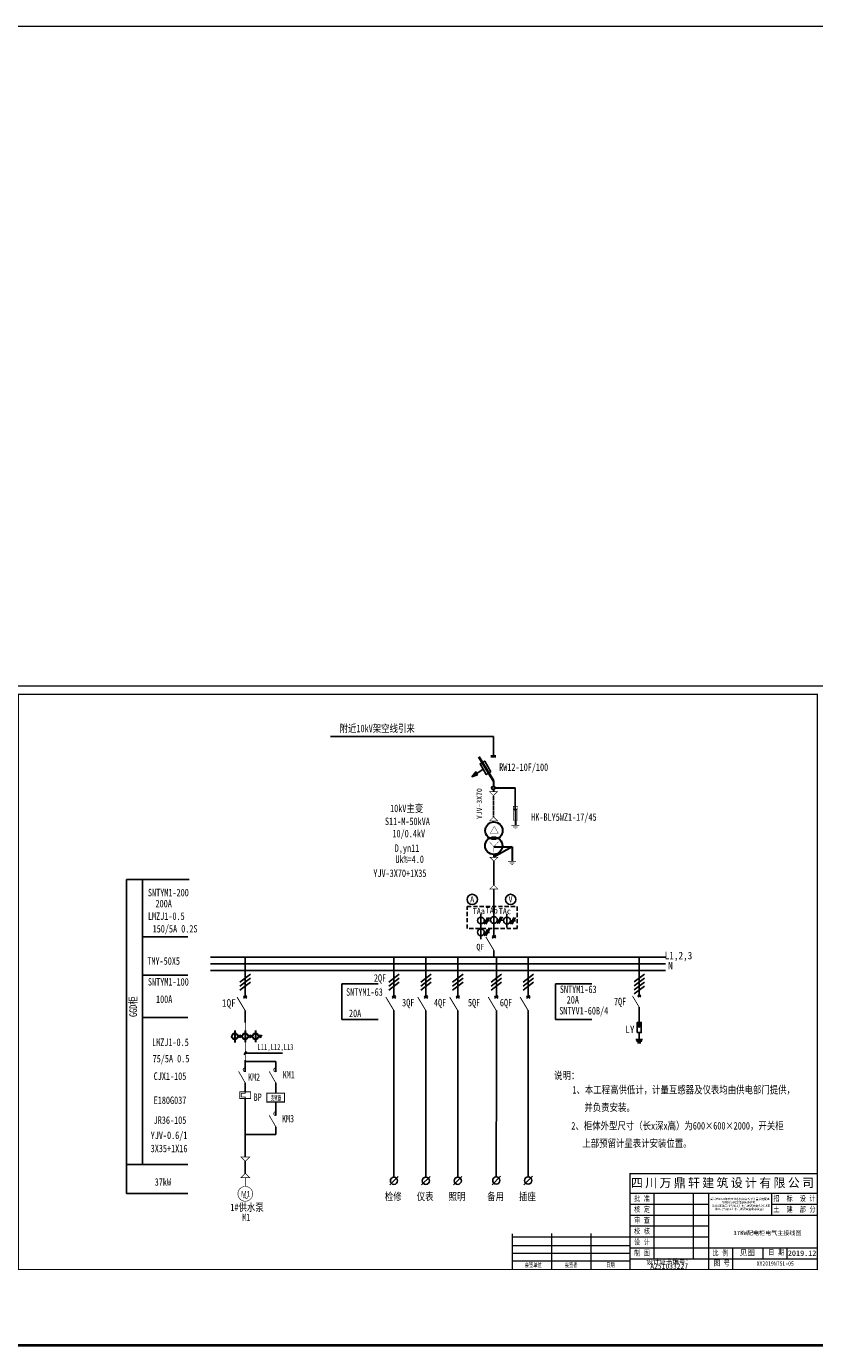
# Model space of a CAD drawing. Extents: x 36231 to 595326, y 3059 to 3871788.
# Tile 26 of 143: x 585866 to 586339, y 3861834 to 3862624. Entities that reach past the tile are written whole.
import ezdxf
from ezdxf.enums import TextEntityAlignment as Align

# ---------------------------------------------------------------- set-up
doc = ezdxf.new("R2010")
doc.units = 0
doc.linetypes.add('DASHED', pattern=[19.05, 12.7, -6.35])
doc.linetypes.add('DASHED2', pattern=[0.375, 0.25, -0.125])
doc.layers.get('0').update_dxf_attribs({"linetype": 'CONTINUOUS'})
for name, color, linetype, lineweight in [('0.13填充', 8, 'CONTINUOUS', 9), ('0.13文字', 3, 'CONTINUOUS', 13), ('2', 61, 'CONTINUOUS', 30), ('图框１', 5, 'CONTINUOUS', 60), ('文字', 7, 'CONTINUOUS', 15), ('细线', 7, 'CONTINUOUS', 15)]:
    doc.layers.add(name, color=color, linetype=linetype, lineweight=lineweight)
for name, color, linetype in [('DIM', 3, 'CONTINUOUS'), ('DQ', 3, 'CONTINUOUS'), ('WZ', 2, 'CONTINUOUS')]:
    doc.layers.add(name, color=color, linetype=linetype)
doc.styles.add('-仿宋_GB2312', font='仿宋_GB2312_0.ttf')
doc.styles.add('hz-e', font='simfang.ttf', dxfattribs={"width": 0.7, "height": 28})
doc.styles.add('LYJFS', font='times.ttf', dxfattribs={"width": 0.7})
doc.styles.add('STYLE2', font='仿宋_GB2312_0.ttf', dxfattribs={"width": 0.9})
doc.styles.add('图框', font='仿宋_GB2312_0.ttf', dxfattribs={"width": 0.8})

# ---------------------------------------------------------------- blocks, each defined once
blk = doc.blocks.new('SYMB2_M_PWF59')
for p, q in [((2.06, 0.66), (2.94, -0.66)), ((2.14, -0.66), (2.92, 0.66))]:
    blk.add_line(p, q)
at = {"color": 7}
for p, q in [((2.5, 0), (0, 0)), ((10, 0), (7.5, 0))]:
    blk.add_line(p, q, dxfattribs=at)
at = {"const_width": 0.35}
blk.add_lwpolyline([(7.5, 0), (2.5, -3)], dxfattribs=at)
blk = doc.blocks.new('SYMB2_M_PWF115')
for p, q in [((0, -2.37), (0, 0)), ((0, -7.37), (0, -10))]:
    blk.add_line(p, q)
blk.add_lwpolyline([(-2.5, -4.87, 1), (2.5, -4.87, 1), (-2.5, -4.87, 1)], format="xyb")
for points in [[(0, -2.37), (0, -7.37)], [(2.5, -7.52), (5, -2.52)], [(2.5, -5.01), (6.25, -5.02)], [(3.75, -7.52), (6.25, -2.52)]]:
    blk.add_lwpolyline(points)
blk = doc.blocks.new('SYMB1_S_7220301')
blk.add_hatch(color=256).paths.add_polyline_path([(-0.03, -7.49), (0.71, -5.03), (-0.75, -5.03)])
for p, q in [((0, -3.75), (0, 0)), ((0.71, -5.03), (-0.75, -5.03)), ((-0.75, -5.03), (-0.03, -7.49)), ((-0.03, -7.49), (0.71, -5.03))]:
    blk.add_line(p, q)
at = {"color": 7}
blk.add_lwpolyline([(-1.5, -11.23), (1.5, -11.23), (1.5, -3.75), (-1.5, -3.75)], close=True, dxfattribs=at)
for points in [[(-0.02, -5.03), (-0.02, -3.75)], [(-2.5, -16.25), (0, -16.25)], [(0, -17.5), (-1.88, -17.5), (0, -17.5)], [(-1.25, -18.75), (0, -18.75), (1.25, -18.75)], [(0, -11.23), (0, -14.98)], [(0, -16.25), (0, -15)], [(0, -16.25), (2.5, -16.25)], [(0, -17.5), (1.88, -17.5), (0, -17.5)]]:
    blk.add_lwpolyline(points)
blk = doc.blocks.new('SYMB2_S_PWF29')
at = {"xscale": 0.5, "yscale": 0.5, "zscale": 0.5}
blk.add_blockref('SYMB1_S_7220301', (0, 0.01), dxfattribs=at)
blk = doc.blocks.new('SYMB2_S_PWF23')
for p, q in [((0, -1.3), (0, 0)), ((1.41, -1.09), (-1.41, -3.91))]:
    blk.add_line(p, q)
blk.add_circle((0, -2.5), 1.2)
blk = doc.blocks.new('SYMB2_M_PWF8')
at = {"color": 7}
for p, q in [((2.5, 0), (0, 0)), ((10, 0), (7.5, 0))]:
    blk.add_line(p, q, dxfattribs=at)
at = {"color": 7, "const_width": 0.35}
blk.add_lwpolyline([(0.7, 0, 1), (2.5, 0, 1)], format="xyb", dxfattribs=at)
blk.add_lwpolyline([(7.5, 0), (2.3, -3)], dxfattribs=at)
blk = doc.blocks.new('SYMB2_M_PWF30')
at = {"color": 7}
for p, q in [((0, 0), (3.5, 0)), ((6.5, 0), (10, 0))]:
    blk.add_line(p, q, dxfattribs=at)
at = {"color": 7, "const_width": 0.35}
blk.add_lwpolyline([(3.5, -2.5), (6.5, -2.5), (6.5, 2.5), (3.5, 2.5)], close=True, dxfattribs=at)
blk.add_lwpolyline([(3.5, 0), (4.2, 0), (4.2, -1.8), (5.8, -1.8), (5.8, 0), (6.5, 0)], dxfattribs=at)
blk = doc.blocks.new('SYMB2_M_PWF21')
at = {"color": 7}
for p, q in [((0, 0), (3.5, 0)), ((6.5, 0), (10, 0))]:
    blk.add_line(p, q, dxfattribs=at)
at = {"color": 7, "const_width": 0.35}
blk.add_lwpolyline([(3.5, -3), (6.5, -3), (6.5, 3), (3.5, 3)], close=True, dxfattribs=at)
blk = doc.blocks.new('tk')
at = {"layer": '图框１', "color": 7, "const_width": 0.0933}
blk.add_lwpolyline([(0, 296.59), (0, 0), (420, 0), (420, 296.59)], close=True, dxfattribs=at)
blk.add_lwpolyline([(0, 296.59), (0, 0), (420, 0), (420, 296.59)], close=True, dxfattribs=at)
at = {"layer": '图框１', "color": 5, "const_width": 0.0933}
blk.add_lwpolyline([(0, 296.59), (0, 0), (420, 0), (420, 296.59)], close=True, dxfattribs=at)
at = {"layer": '图框１', "color": 7}
blk.add_lwpolyline([(15.56, 292.44, 0.622, 0.622, 0), (414.81, 292.44, 0.519, 0.519, 0), (414.81, 5.19, 0.519, 0.519, 0), (15.56, 5.19, 0.519, 0.519, 0)], format="xyseb", close=True, dxfattribs=at)
blk.add_lwpolyline([(15.56, 292.44, 0.622, 0.622, 0), (414.81, 292.44, 0.519, 0.519, 0), (414.81, 5.19, 0.519, 0.519, 0), (15.56, 5.19, 0.519, 0.519, 0)], format="xyseb", close=True, dxfattribs=at)
at = {"layer": '图框１', "color": 5}
blk.add_lwpolyline([(15.56, 292.44, 0.622, 0.622, 0), (414.81, 292.44, 0.519, 0.519, 0), (414.81, 5.19, 0.519, 0.519, 0), (15.56, 5.19, 0.519, 0.519, 0)], format="xyseb", close=True, dxfattribs=at)
at = {"layer": '细线', "color": 7}
for p, q in [((321.17, 53.1), (414.81, 53.1)), ((321.17, 43.3), (414.81, 43.3)), ((333.15, 43.3), (333.15, 10.63)), ((352.75, 43.3), (352.75, 10.63)), ((360.37, 43.3), (360.37, 5.19)), ((391.95, 43.3), (391.95, 32.41)), ((321.17, 37.85), (360.37, 37.85)), ((391.95, 37.85), (414.81, 37.85)), ((321.17, 32.41), (414.81, 32.41)), ((321.17, 26.96), (360.37, 26.96)), ((262.37, 21.52), (321.17, 21.52)), ((281.97, 23.15), (281.97, 5.19)), ((301.57, 23.15), (301.57, 5.19)), ((321.17, 21.52), (360.37, 21.52)), ((262.37, 17.16), (321.17, 17.16)), ((262.37, 13.35), (321.17, 13.35)), ((321.17, 16.07), (414.81, 16.07)), ((372.35, 16.07), (372.35, 5.19)), ((387.59, 16.07), (387.59, 10.63)), ((399.57, 16.07), (399.57, 10.63)), ((262.37, 9.54), (321.17, 9.54)), ((321.17, 10.63), (414.81, 10.63))]:
    blk.add_line(p, q, dxfattribs=at)
at = {"layer": '细线', "color": 7, "const_width": 0.544}
for points in [[(414.81, 53.1), (321.17, 53.1), (321.17, 5.19)], [(262.37, 23.15), (262.37, 5.19)]]:
    blk.add_lwpolyline(points, dxfattribs=at)
at = {"layer": '文字', "color": 7, "line_spacing_factor": 0.5, "style": '-仿宋_GB2312'}
for s, insert, char_height, width, attachment_point in [('{\\fSimSun|b0|i0|c134|p2;\\T1.2;\\C256;四川万鼎轩建筑设计有限公司}', (367.99, 48.2), 4.3556, 93.6444, 5), ('{\\W0.8;批 准}', (327.16, 40.57), 2.7222, 11.9778, 5), ('新沂市2019年度农业水价综合改革计量设施配套\\P\\P和农田水利工程维修养护项目\\P\\P（2019年第二批省级以上水利发展资金和2018年\\P\\P第二批省级以上水利发展资金剩余资金）', (376.16, 37.85), 1, 31.5778, 5), ('{\\W0.8;招  标  设 计}', (403.36, 40.57), 2.7222, 22.8306, 5), ('{\\W0.8;核 定}', (327.16, 35.13), 2.7222, 11.9778, 5), ('{\\W0.8;土  建  部 分}', (403.38, 35.12), 2.7222, 22.8667, 5), ('{\\W0.8;审 查}', (327.16, 29.69), 2.7222, 11.9778, 5), ('{\\W0.8;校 核}', (327.16, 24.24), 2.7222, 11.9778, 5), ('{\\W0.8;设 计}', (327.16, 18.8), 2.7222, 11.9778, 5), ('{\\W0.8;制 图}', (327.16, 13.35), 2.7222, 11.9778, 5), ('{\\W0.8;比 例}', (366.36, 13.35), 2.7222, 11.9778, 5), ('见图', (379.75, 13.49), 2.722, 15.2444, 5), ('{\\W0.8;日 期}', (390.35, 15.22), 2.7222, 10.9015, 1), ('2019.12', (407.19, 13.35), 2.722, 15.2444, 5), ('{\\W0.7; 会签单位}', (272.17, 7.36), 2.1778, 19.6, 5), ('{\\W0.7;会签者}', (291.77, 7.36), 2.1778, 19.6, 5), ('{\\W0.7;日期}', (311.37, 7.36), 2.178, 19.6, 5), ('{\\W0.85;设计证书编号：A251033227}', (340.77, 8.02), 2.7222, 39.2, 5), ('{\\W0.8;图 号}', (363.12, 9.78), 2.7222, 10.9015, 1)]:
    blk.add_mtext(s, dxfattribs=dict(at, insert=insert, char_height=char_height, width=width, attachment_point=attachment_point))

msp = doc.modelspace()

# ---------------------------------------------------------------- hatches: boundary and pattern name
at = {"layer": '2'}
msp.add_hatch(color=7, dxfattribs=at).paths.add_polyline_path([(586160.55, 3862155.5), (586158, 3862155.5), (586159.27, 3862152.85)])
at = {"layer": 'DIM'}
h = msp.add_hatch(dxfattribs=at)
h.set_pattern_fill('U', scale=0.04608, style=0, pattern_type=0)
h.set_pattern_definition([(0, (493375.67231, 3829963.10085), (0, 0.04608), [])])
h.paths.add_polyline_path([(586136.6, 3862175.66), (586135.59, 3862177.41), (586133.18, 3862174.56)])

# ---------------------------------------------------------------- linework, layer by layer
at = {"color": 7}
for p, q in [((586146.07, 3862198.68), (586048.38, 3862198.68)), ((586146.07, 3862198.68), (586146.07, 3862186.94)), ((586159.14, 3862167.81), (586159.14, 3862154.61)), ((586146.38, 3862123.89), (586146.38, 3862109.61)), ((586146.38, 3862107.31), (586146.38, 3862081.13)), ((586146.38, 3862092.67), (586146.38, 3862098.41)), ((586138.58, 3862084.22), (586138.58, 3862077.48)), ((586146.38, 3862081.13), (586146.38, 3862085.18)), ((586086.43, 3861936.95), (586086.45, 3862027.32)), ((586105.56, 3861936.95), (586105.58, 3862027.32)), ((586124.69, 3861936.95), (586124.71, 3862027.32)), ((586147.84, 3861998.91), (586147.84, 3862030.72)), ((586166.97, 3861998.91), (586166.97, 3862030.72)), ((586147.82, 3861937.08), (586147.84, 3861998.91)), ((586166.95, 3861937.07), (586166.97, 3861998.91))]:
    msp.add_line(p, q, dxfattribs=at)
at = {"color": 7, "lineweight": 40}
for p, q in [((586146.07, 3862172.1), (586137.43, 3862186.41)), ((586144.59, 3862186.94), (586147.51, 3862186.94))]:
    msp.add_line(p, q, dxfattribs=at)
at = {"color": 7, "linetype": 'DASHED2', "lineweight": -2, "ltscale": 2}
msp.add_line((586146.18, 3862150.47), (586146.07, 3862163.25), dxfattribs=at)
at = {"color": 0}
for p, q in [((585996.53, 3862007.95), (585998.02, 3862009.97)), ((585996.56, 3862008.85), (586019.6, 3862008.85))]:
    msp.add_line(p, q, dxfattribs=at)
at = {"color": 3}
for p, q in [((585997.19, 3862001.06), (585997.19, 3862004.77)), ((586015.54, 3862003.84), (585997.19, 3862003.84)), ((586015.54, 3862001.04), (586015.54, 3862003.84)), ((585997.19, 3861946.67), (585997.19, 3861980.54)), ((586015.54, 3861974.76), (586015.54, 3861979.63)), ((586015.52, 3861960.13), (586015.54, 3861964.82)), ((585997.19, 3861960.13), (586015.52, 3861960.13))]:
    msp.add_line(p, q, dxfattribs=at)
at = {"linetype": 'DASHED', "ltscale": 5}
msp.add_line((585997.22, 3861936.88), (585997.22, 3861944.09), dxfattribs=at)
at = {"color": 7, "linetype": 'DASHED2', "ltscale": 10}
msp.add_lwpolyline([(586130.31, 3862096.74), (586160.34, 3862096.74), (586160.34, 3862083.55), (586130.31, 3862083.55)], close=True, dxfattribs=at)
at = {"color": 0, "const_width": 0.392}
for points in [[(585997.19, 3862027.32), (585997.19, 3862010.64)], [(585997.19, 3862023.35), (585997.19, 3862003.84)], [(585997.19, 3861960.13), (585997.19, 3861946.67)], [(585997.22, 3861929.03), (585997.22, 3861934.31)]]:
    msp.add_lwpolyline(points, dxfattribs=at)
at = {"color": 0, "const_width": 0.412}
for points in [[(585994.65, 3861946.67), (585999.8, 3861946.67), (585997.22, 3861944.09)], [(585994.65, 3861934.31), (585999.8, 3861934.31), (585997.22, 3861936.88)]]:
    msp.add_lwpolyline(points, close=True, dxfattribs=at)
at = {"color": 0, "const_width": 0.335}
msp.add_lwpolyline([(586001.69, 3861924.6, 1), (585992.82, 3861924.6, 1), (586001.69, 3861924.6, 1)], format="xyb", dxfattribs=at)
at = {"color": 7}
for centre in [(586133.4, 3862101.03), (586156.41, 3862101.03)]:
    msp.add_circle(centre, 3.08, dxfattribs=at)
at = {"layer": '0.13填充', "color": 3, "lineweight": 40}
msp.add_line((591089.66, 3861833.66), (583314.72, 3861833.66), dxfattribs=at)
at = {"layer": '0.13文字', "lineweight": 13}
for p, q in [((590756.67, 3862624.17), (583664.28, 3862624.17)), ((590756.67, 3862228.91), (583314.72, 3862228.91))]:
    msp.add_line(p, q, dxfattribs=at)
at = {"layer": '2', "color": 7}
for p, q in [((586146.07, 3862172.1), (586146.07, 3862168.75)), ((586146.07, 3862172.1), (586146.07, 3862168.75)), ((586146.07, 3862172.1), (586146.07, 3862168.75)), ((586146.07, 3862166.86), (586146.07, 3862165.72)), ((586146.07, 3862166.86), (586146.07, 3862165.61)), ((586147.02, 3862167.81), (586159.14, 3862167.81)), ((586146.16, 3862147.47), (586146.16, 3862148.11)), ((586146.29, 3862127.98), (586146.29, 3862126.2))]:
    msp.add_line(p, q, dxfattribs=at)
at = {"layer": '2', "color": 7, "linetype": 'DASHED', "ltscale": 60}
for p, q in [((586159.27, 3862154.2), (586159.27, 3862145.41)), ((586157.27, 3862132.61), (586146.34, 3862126.25)), ((586146.37, 3862132.61), (586157.27, 3862132.61)), ((586157.27, 3862132.61), (586157.27, 3862123.82))]:
    msp.add_line(p, q, dxfattribs=at)
at = {"layer": '2', "color": 0}
for p, q in [((585991.03, 3862022.51), (585991.03, 3862015.32)), ((585993.68, 3862019.86), (585992.8, 3862018.09)), ((585992.8, 3862018.98), (585994.57, 3862018.98)), ((585994.57, 3862019.86), (585993.68, 3862018.09)), ((585997.19, 3862022.51), (585997.19, 3862015.45)), ((585999.86, 3862019.86), (585998.98, 3862018.09)), ((585998.98, 3862018.98), (586000.75, 3862018.98)), ((586000.75, 3862019.86), (585999.86, 3862018.09)), ((586003.39, 3862022.51), (586003.39, 3862015.45)), ((586006.04, 3862019.86), (586005.16, 3862018.09)), ((586005.16, 3862018.98), (586006.93, 3862018.98)), ((586006.93, 3862019.86), (586006.04, 3862018.09))]:
    msp.add_line(p, q, dxfattribs=at)
at = {"layer": '2', "color": 7}
for points, const_width in [([(586143.71, 3862165.61), (586148.44, 3862165.61), (586146.07, 3862163.25)], 0.378), ([(586143.82, 3862148.11), (586148.55, 3862148.11), (586146.18, 3862150.47)], 0.378), ([(586160.55, 3862148.33), (586158, 3862148.33), (586158, 3862156.83), (586160.55, 3862156.83)], 0.34), ([(586148.74, 3862126.25), (586144.02, 3862126.25), (586146.38, 3862123.89)], 0.378), ([(586143.95, 3862107.31), (586148.67, 3862107.31), (586146.31, 3862109.67)], 0.378)]:
    msp.add_lwpolyline(points, close=True, dxfattribs=dict(at, const_width=const_width))
at = {"layer": '2', "color": 7, "ltscale": 4, "const_width": 0.216}
for points in [[(586146.61, 3862144.82), (586144.13, 3862140.51)], [(586146.61, 3862144.82), (586149.09, 3862140.51)], [(586146.37, 3862132.61), (586143.58, 3862135.69)], [(586144.13, 3862140.51), (586149.09, 3862140.51)], [(586146.37, 3862132.61), (586149.15, 3862135.69)], [(586146.37, 3862132.61), (586146.37, 3862129.31)]]:
    msp.add_lwpolyline(points, dxfattribs=at)
at = {"layer": '2', "color": 7, "const_width": 0.378}
for points in [[(586156.91, 3862145.41), (586161.63, 3862145.41)], [(586157.85, 3862144.46), (586160.69, 3862144.46)], [(586158.8, 3862143.52), (586159.74, 3862143.52)], [(586154.91, 3862123.82), (586159.63, 3862123.82)], [(586155.85, 3862122.88), (586158.69, 3862122.88)], [(586156.8, 3862121.93), (586157.74, 3862121.93)]]:
    msp.add_lwpolyline(points, dxfattribs=at)
at = {"layer": '2', "color": 7}
for centre, radius in [((586146.07, 3862167.8), 0.945), ((586146.37, 3862142.27), 5.2), ((586146.29, 3862133.17), 5.2)]:
    msp.add_circle(centre, radius, dxfattribs=at)
at = {"layer": '2', "color": 0}
for centre in [(585991.03, 3862018.98), (585997.21, 3862018.98), (586003.39, 3862018.98)]:
    msp.add_circle(centre, 1.77, dxfattribs=at)
at = {"layer": 'DIM', "color": 7}
for p, q in [((586139.98, 3862179.1), (586133.18, 3862174.56)), ((586135.59, 3862177.41), (586133.18, 3862174.56)), ((586133.18, 3862174.56), (586136.6, 3862175.66)), ((586136.6, 3862175.66), (586135.59, 3862177.41))]:
    msp.add_line(p, q, dxfattribs=at)
msp.add_lwpolyline([(586144.59, 3862177.47), (586141.83, 3862175.88), (586138.13, 3862182.31), (586140.89, 3862183.9)], close=True, dxfattribs=at)
at = {"layer": 'DQ', "color": 7}
for p, q in [((585926, 3862112.9), (585963.67, 3862112.9)), ((585962.86, 3862078.67), (585935.56, 3862078.67)), ((585976.4, 3862066.45), (586249.23, 3862066.45)), ((585997.19, 3862046.53), (585997.19, 3862066.45)), ((586086.45, 3862046.53), (586086.45, 3862066.45)), ((586105.58, 3862046.53), (586105.58, 3862066.45)), ((586124.71, 3862046.53), (586124.71, 3862066.45)), ((586147.84, 3862046.54), (586147.84, 3862066.45)), ((586166.97, 3862046.53), (586166.97, 3862066.45)), ((586233.56, 3862046.53), (586233.56, 3862066.45)), ((585976.4, 3862062.4), (586249.23, 3862062.4)), ((585976.4, 3862058.35), (586249.23, 3862058.35)), ((586000.37, 3862056.23), (585994.08, 3862051.54)), ((586089.64, 3862056.23), (586083.34, 3862051.54)), ((586108.76, 3862056.23), (586102.47, 3862051.54)), ((586127.89, 3862056.23), (586121.6, 3862051.54)), ((586151.02, 3862056.23), (586144.73, 3862051.54)), ((586170.15, 3862056.23), (586163.86, 3862051.54)), ((586236.74, 3862056.33), (586230.45, 3862051.64)), ((585962.86, 3862055.61), (585935.56, 3862055.61)), ((586000.37, 3862053.8), (585994.08, 3862049.11)), ((586000.37, 3862051.39), (585994.08, 3862046.7)), ((586077.05, 3862050.38), (586055.21, 3862050.38)), ((586055.21, 3862050.38), (586055.21, 3862029.13)), ((586089.64, 3862053.8), (586083.34, 3862049.11)), ((586089.64, 3862051.39), (586083.34, 3862046.7)), ((586108.76, 3862053.8), (586102.47, 3862049.11)), ((586108.76, 3862051.39), (586102.47, 3862046.7)), ((586127.89, 3862053.8), (586121.6, 3862049.11)), ((586127.89, 3862051.39), (586121.6, 3862046.7)), ((586151.02, 3862053.8), (586144.73, 3862049.11)), ((586151.02, 3862051.4), (586144.73, 3862046.71)), ((586170.15, 3862053.8), (586163.86, 3862049.11)), ((586170.15, 3862051.39), (586163.86, 3862046.7)), ((586183.29, 3862050.38), (586183.29, 3862029.13)), ((586205.13, 3862050.38), (586183.29, 3862050.38)), ((586236.74, 3862053.89), (586230.45, 3862049.2)), ((586236.74, 3862051.46), (586230.45, 3862046.77)), ((586236.74, 3862049.06), (586230.45, 3862044.37)), ((586233.55, 3862030.34), (586233.55, 3862034.29)), ((585935.56, 3862030.35), (585962.86, 3862030.35)), ((585997.19, 3862027.32), (585997.19, 3862030.72)), ((585997.19, 3862027.32), (585997.19, 3862030.72)), ((586077.05, 3862029.13), (586055.21, 3862029.13)), ((586086.45, 3862027.32), (586086.45, 3862030.72)), ((586105.58, 3862027.32), (586105.58, 3862030.72)), ((586124.71, 3862027.32), (586124.71, 3862030.72)), ((586205.13, 3862029.13), (586183.29, 3862029.13)), ((585926, 3861924.88), (585962.86, 3861924.88))]:
    msp.add_line(p, q, dxfattribs=at)
at = {"layer": 'DQ', "color": 2}
msp.add_line((585926, 3861942.17), (585962.86, 3861942.17), dxfattribs=at)
at = {"layer": 'WZ', "color": 7}
for p, q in [((585926, 3862112.9), (585926, 3861924.88)), ((585935.56, 3862112.9), (585935.56, 3861942.17))]:
    msp.add_line(p, q, dxfattribs=at)

# ---------------------------------------------------------------- block references
at = {"xscale": 1.19999999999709, "yscale": 1.199999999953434, "zscale": 1.2}
msp.add_blockref('tk', (585842.6, 3861873), dxfattribs=at)
at = {"color": 7}
for name, p, xscale, yscale, zscale in [('SYMB2_M_PWF115', (586138.58, 3862092.32), 0.8100000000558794, 0.8100000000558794, 0.8100000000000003), ('SYMB2_M_PWF115', (586146.38, 3862092.67), 0.8100000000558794, 0.8100000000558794, 0.8100000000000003), ('SYMB2_M_PWF115', (586154.21, 3862092.28), 0.8100000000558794, 0.8100000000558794, 0.8100000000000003), ('SYMB2_M_PWF115', (586138.58, 3862085.28), 0.8100000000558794, 0.8100000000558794, 0.8100000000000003), ('SYMB2_S_PWF29', (586233.56, 3862030.33), 1.619999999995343, 1.619999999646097, 1.62), ('SYMB2_S_PWF23', (586147.82, 3861937.08), 1.800000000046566, 1.799999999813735, 1.8), ('SYMB2_S_PWF23', (586166.95, 3861937.07), 1.800000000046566, 1.799999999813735, 1.8), ('SYMB2_S_PWF23', (586086.43, 3861936.95), 1.800000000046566, 1.799999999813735, 1.8), ('SYMB2_S_PWF23', (586105.56, 3861936.95), 1.800000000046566, 1.799999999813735, 1.8), ('SYMB2_S_PWF23', (586124.69, 3861936.95), 1.800000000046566, 1.799999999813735, 1.8)]:
    msp.add_blockref(name, p, dxfattribs=dict(at, xscale=xscale, yscale=yscale, zscale=zscale))
at = {"color": 7, "xscale": 1.619999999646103, "yscale": 1.619999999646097, "zscale": 1.62, "rotation": 269.9999953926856}
msp.add_blockref('SYMB2_M_PWF59', (586146.38, 3862082.65), dxfattribs=at)
at = {"color": 3}
for name, p, xscale, yscale, zscale, rotation in [('SYMB2_M_PWF8', (585997.19, 3862001.06), 1.324422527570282, 1.324422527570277, 1.324422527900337, 269.9999953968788), ('SYMB2_M_PWF8', (586015.54, 3862001.04), 1.324422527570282, 1.324422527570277, 1.324422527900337, 269.9999953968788), ('SYMB2_M_PWF30', (585997.19, 3861990.37), 1.324422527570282, 1.324422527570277, 1.324422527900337, 269.9999953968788), ('SYMB2_M_PWF21', (586015.54, 3861991.11), 1.765896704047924, 1.765896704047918, 1.765896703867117, 269.9999953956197), ('SYMB2_M_PWF8', (586015.54, 3861974.76), 1.324422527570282, 1.324422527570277, 1.324422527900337, 269.9999953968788)]:
    msp.add_blockref(name, p, dxfattribs=dict(at, xscale=xscale, yscale=yscale, zscale=zscale, rotation=rotation))
at = {"layer": 'DQ', "color": 7}
for p, xscale, yscale, zscale, rotation in [((585997.19, 3862046.53), 1.619999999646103, 1.619999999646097, 1.62, 269.9999953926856), ((586086.45, 3862046.53), 1.619999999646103, 1.619999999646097, 1.62, 269.9999953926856), ((586105.58, 3862046.53), 1.619999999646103, 1.619999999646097, 1.62, 269.9999953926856), ((586124.71, 3862046.53), 1.619999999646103, 1.619999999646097, 1.62, 269.9999953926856), ((586147.84, 3862046.54), 1.619999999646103, 1.619999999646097, 1.62, 269.9999953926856), ((586166.97, 3862046.53), 1.619999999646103, 1.619999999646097, 1.62, 269.9999953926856), ((586233.56, 3862046.53), 1.350000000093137, 1.350000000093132, 1.35, 269.999995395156)]:
    msp.add_blockref('SYMB2_M_PWF59', p, dxfattribs=dict(at, xscale=xscale, yscale=yscale, zscale=zscale, rotation=rotation))

# ---------------------------------------------------------------- texts
at = {"color": 7, "style": 'STYLE2', "width": 0.9}
msp.add_text('YJV-3X70', height=3.15, rotation=90, dxfattribs=at).set_placement((586139.16, 3862158.42), align=Align.CENTER)
at = {"color": 7}
for s, height, style, width, p in [('A', 3.6, 'STYLE2', 0.9, (586132.14, 3862099.32)), ('V', 3.6, 'STYLE2', 0.9, (586155.15, 3862099.32)), ('       XY2019NTSL-05', 2.6211, '图框', 0.8, (586292.03, 3861881.54))]:
    msp.add_text(s, height=height, dxfattribs=dict(at, style=style, width=width)).set_placement(p)
at = {"color": 3, "style": 'STYLE2', "width": 0.5}
msp.add_text('变频器', height=2.943, dxfattribs=at).set_placement((586012.59, 3861980.63))
at = {"color": 7, "char_height": 3.6, "attachment_point": 6, "style": 'STYLE2'}
for s, insert in [('TAa', (586140.94, 3862094)), ('TAb', (586148.74, 3862094.36)), ('TAc', (586156.57, 3862093.97)), ('QF', (586140.71, 3862072.16))]:
    msp.add_mtext(s, dxfattribs=dict(at, insert=insert))
at = {"color": 0, "insert": (586004.59, 3862014.31), "char_height": 3.4337, "attachment_point": 1, "style": 'hz-e'}
msp.add_mtext('L11,L12,L13', dxfattribs=at)
at = {"color": 0, "attachment_point": 1, "style": 'hz-e'}
for s, insert, char_height, width in [('{\\fU+FFCBￎￌﾣ\\U+|b0|i0|c134|p2;M1}', (585994.72, 3861926.26), 3.4337, 0.4265), ('～', (585995.7, 3861923.82), 3.43, 0.9811)]:
    msp.add_mtext(s, dxfattribs=dict(at, insert=insert, char_height=char_height, width=width))
at = {"layer": '0.13文字', "linetype": 'Continuous', "lineweight": 13, "insert": (586289.97, 3861902.5, -7.45), "char_height": 2.6, "width": 66.6611, "attachment_point": 1, "style": 'LYJFS'}
msp.add_mtext('{\\fFangSong_GB2312|b0|i0|c134|p49;\\W1;\\C0;37KW配电柜电气主接线图}', dxfattribs=at)
at = {"layer": 'DQ', "color": 7, "style": 'STYLE2', "width": 0.8}
for s, p in [('附近10kV架空线引来', (586076.38, 3862201.24)), ('RW12-10F/100', (586164.23, 3862178.05)), ('HK-BLY5WZ1-17/45', (586188.35, 3862148.13)), ('10/0.4kV', (586095.3, 3862138.25))]:
    msp.add_text(s, height=4.5, dxfattribs=at).set_placement(p, align=Align.CENTER)
at = {"layer": 'DQ', "color": 7, "style": 'STYLE2'}
for s, width, p in [('10kV主变 ', 0.8, (586084.1, 3862153.33)), ('TMY-50X5   ', 0.8, (585938.51, 3862061.89)), ('L1,2,3', 0.9, (586248.82, 3862065.15)), ('N', 0.9, (586250.88, 3862059.06)), ('2QF', 0.8, (586074.41, 3862051.72)), ('SNTYM1-63', 0.8, (586057.72, 3862043.3)), ('SNTYM1-63', 0.8, (586185.94, 3862044.92)), ('3QF', 0.8, (586091.31, 3862036.95)), ('4QF', 0.8, (586110.43, 3862036.95)), ('5QF', 0.8, (586130.83, 3862036.95)), ('6QF', 0.8, (586149.96, 3862036.95)), ('20A', 0.8, (586190.04, 3862038.64)), ('7QF', 0.8, (586218.39, 3862037.62)), ('20A', 0.8, (586059.45, 3862030.52)), ('SNTYV1-60B/4', 0.8, (586185.55, 3862032.07)), ('说明：', 0.8, (586182.49, 3861993.27)), ('1、本工程高供低计，计量互感器及仪表均由供电部门提供，', 0.8, (586193.44, 3861984.72)), ('并负责安装。', 0.8, (586200.65, 3861974.17)), ('2、柜体外型尺寸（长x深x高）为600×600×2000，开关柜', 0.8, (586192.82, 3861963.14)), ('上部预留计量表计安装位置。', 0.8, (586199.41, 3861952.65)), ('检修', 0.8, (586080.96, 3861920.73)), ('仪表', 0.8, (586100.09, 3861920.73)), ('照明', 0.8, (586119.22, 3861920.73)), ('备用', 0.8, (586142.35, 3861920.74)), ('插座', 0.8, (586161.48, 3861920.73)), ('1#供水泵', 0.8, (585988.3, 3861914.24)), ('M1', 0.8, (585995.39, 3861908.24))]:
    msp.add_text(s, height=4.5, dxfattribs=dict(at, width=width)).set_placement(p)
at = {"layer": 'DQ', "color": 2, "style": 'STYLE2', "width": 0.8}
for s, p in [('S11-M-50kVA', (586094.49, 3862145.58)), ('D,yn11', (586094.24, 3862129.54)), ('YJV-3X70+1X35', (586090, 3862114.48))]:
    msp.add_text(s, height=4.5, dxfattribs=at).set_placement(p, align=Align.CENTER)
for s, p in [('Uk%=4.0', (586087.27, 3862122.86)), ('SNTYM1-200', (585938.88, 3862102.88)), ('200A', (585943.41, 3862096.3)), ('LMZJ1-0.5', (585938.88, 3862088.74)), ('150/5A 0.2S', (585941.69, 3862081.21)), ('SNTYM1-100', (585938.88, 3862049.39)), ('100A', (585943.71, 3862039)), ('LMZJ1-0.5', (585941.34, 3862013.2)), ('75/5A 0.5', (585941.69, 3862003.38)), ('CJX1-105', (585942.31, 3861992.88)), ('E180G037', (585942.31, 3861978.44)), ('JR36-105', (585942.31, 3861966.54)), ('YJV-0.6/1  ', (585940.52, 3861957.45)), ('3X35+1X16', (585940.52, 3861949.56)), ('37kW', (585942.93, 3861929.46))]:
    msp.add_text(s, height=4.5, dxfattribs=at).set_placement(p)
at = {"layer": 'DQ', "color": 7, "style": 'STYLE2', "width": 0.8}
msp.add_text('GGD柜', height=4.505, rotation=90, dxfattribs=at).set_placement((585932.24, 3862030.59))
at = {"layer": 'DQ', "color": 0, "style": 'STYLE2', "width": 0.8}
for s, p in [('KM2', (585998.93, 3861992.33)), ('KM1', (586019.74, 3861993.78)), ('BP', (586002.28, 3861980.32)), ('KM3', (586019.31, 3861967.45))]:
    msp.add_text(s, height=4.415, dxfattribs=at).set_placement(p)
at = {"layer": 'DQ', "color": 7, "char_height": 4.5, "attachment_point": 6, "style": 'STYLE2'}
for s, insert in [('1QF', (585991.52, 3862038.43)), ('LY', (586230.71, 3862023.15))]:
    msp.add_mtext(s, dxfattribs=dict(at, insert=insert))

doc.saveas('drawing.dxf')
